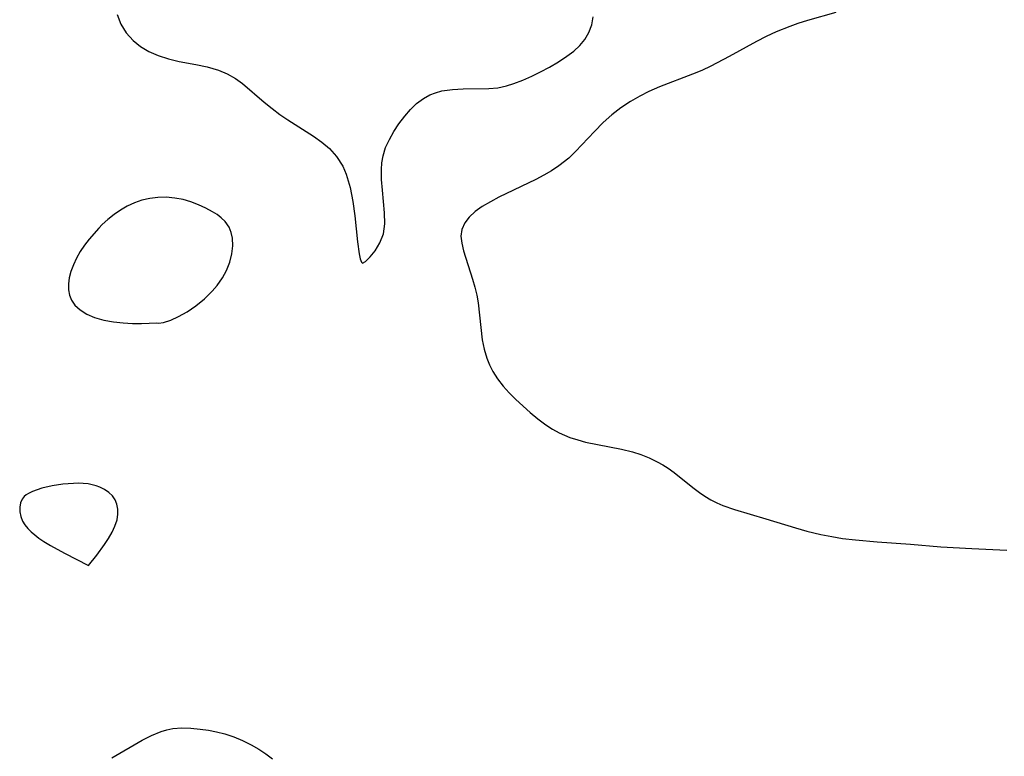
# Model space of a CAD drawing. Header units: inches. Extents: x 1073367 to 1082519, y 1569854 to 1574957.
# Tile 72 of 256: x 1074738 to 1074882, y 1573056 to 1573163. Entities that reach past the tile are written whole.
import ezdxf

# ---------------------------------------------------------------- set-up
doc = ezdxf.new("R2010")
doc.units = ezdxf.units.IN
doc.header["$MEASUREMENT"] = 0
doc.layers.add('CGG_CurvaNivelLidar_v1', color=7, linetype='Continuous', lineweight=30, true_color=0x008008)

msp = doc.modelspace()

# ---------------------------------------------------------------- linework, layer by layer
at = {"layer": 'CGG_CurvaNivelLidar_v1'}
for points in [[(1074752.69, 1573164.1648, 66.5), (1074753.21, 1573162.7655, 66.5), (1074753.9986, 1573161.4884, 66.5), (1074755.0168, 1573160.3565, 66.5), (1074756.1077, 1573159.4822, 66.5), (1074757.3309, 1573158.7488, 66.5), (1074758.6585, 1573158.1598, 66.5), (1074760.1767, 1573157.6854, 66.5), (1074761.7537, 1573157.3241, 66.5), (1074764.1571, 1573156.8626, 66.5), (1074765.8417, 1573156.5003, 66.5), (1074767.4677, 1573156.0266, 66.5), (1074768.7524, 1573155.4958, 66.5), (1074769.9501, 1573154.8291, 66.5), (1074770.9781, 1573154.0902, 66.5), (1074774.1698, 1573151.3651, 66.5), (1074775.3266, 1573150.4218, 66.5), (1074776.4483, 1573149.583, 66.5), (1074777.6058, 1573148.7822, 66.5), (1074781.3684, 1573146.3819, 66.5), (1074782.5766, 1573145.5256, 66.5), (1074783.6985, 1573144.5998, 66.5), (1074784.7307, 1573143.4457, 66.5), (1074785.6137, 1573142.0165, 66.5), (1074786.1213, 1573140.8312, 66.5), (1074786.6927, 1573138.8905, 66.5), (1074787.0911, 1573136.8369, 66.5), (1074787.3698, 1573134.7769, 66.5), (1074787.767, 1573130.9812, 66.5), (1074788.0081, 1573129.2201, 66.5), (1074788.1758, 1573128.4598, 66.5), (1074788.3425, 1573127.9927, 66.5), (1074788.5, 1573127.861, 66.5), (1074788.9355, 1573128.1036, 66.5), (1074789.6194, 1573128.7655, 66.5), (1074790.3469, 1573129.6604, 66.5), (1074791.0406, 1573130.7886, 66.5), (1074791.5523, 1573132.1142, 66.5), (1074791.7619, 1573133.5913, 66.5), (1074791.7218, 1573135.1982, 66.5), (1074791.4059, 1573138.4869, 66.5), (1074791.3051, 1573140.0473, 66.5), (1074791.283, 1573141.5042, 66.5), (1074791.3416, 1573142.5111, 66.5), (1074791.5037, 1573143.4988, 66.5), (1074791.8857, 1573144.73, 66.5), (1074792.4282, 1573145.926, 66.5), (1074793.0882, 1573147.0865, 66.5), (1074793.8314, 1573148.2088, 66.5), (1074794.6798, 1573149.3376, 66.5), (1074795.5137, 1573150.2919, 66.5), (1074796.4155, 1573151.1526, 66.5), (1074797.3942, 1573151.8907, 66.5), (1074798.3384, 1573152.4187, 66.5), (1074799.1617, 1573152.7475, 66.5), (1074800.099, 1573152.999, 66.5), (1074801.6292, 1573153.2214, 66.5), (1074803.2078, 1573153.3042, 66.5), (1074806.9569, 1573153.3417, 66.5), (1074808.2788, 1573153.4791, 66.5), (1074809.5133, 1573153.7505, 66.5), (1074810.5841, 1573154.0921, 66.5), (1074811.8918, 1573154.5882, 66.5), (1074813.2059, 1573155.1534, 66.5), (1074814.5116, 1573155.7782, 66.5), (1074815.7927, 1573156.4569, 66.5), (1074817.1061, 1573157.233, 66.5), (1074818.3493, 1573158.0605, 66.5), (1074819.3423, 1573158.8161, 66.5), (1074820.232, 1573159.6305, 66.5), (1074820.982, 1573160.5297, 66.5), (1074821.5623, 1573161.54, 66.5), (1074821.9653, 1573162.641, 66.5), (1074822.1903, 1573163.8114, 66.5)], [(1074857.6347, 1573164.4579, 66.5), (1074853.4511, 1573163.2712, 66.5), (1074852.0536, 1573162.8348, 66.5), (1074850.8856, 1573162.4289, 66.5), (1074848.9172, 1573161.6471, 66.5), (1074847.4517, 1573160.9659, 66.5), (1074846.0109, 1573160.224, 66.5), (1074842.0278, 1573158.0089, 66.5), (1074839.3765, 1573156.6078, 66.5), (1074838.0248, 1573155.98, 66.5), (1074836.6992, 1573155.4353, 66.5), (1074831.8736, 1573153.5807, 66.5), (1074830.3002, 1573152.9025, 66.5), (1074828.9818, 1573152.2524, 66.5), (1074827.6254, 1573151.4666, 66.5), (1074826.224, 1573150.5219, 66.5), (1074824.8912, 1573149.488, 66.5), (1074823.6355, 1573148.3697, 66.5), (1074822.3684, 1573147.0814, 66.5), (1074819.5993, 1573144.1353, 66.5), (1074818.6224, 1573143.2009, 66.5), (1074817.1853, 1573142.0418, 66.5), (1074816.1121, 1573141.3274, 66.5), (1074814.9909, 1573140.6761, 66.5), (1074813.8361, 1573140.0727, 66.5), (1074808.4354, 1573137.4878, 66.5), (1074807.171, 1573136.8223, 66.5), (1074805.9977, 1573136.1213, 66.5), (1074804.9669, 1573135.3796, 66.5), (1074804.0946, 1573134.5803, 66.5), (1074803.4239, 1573133.7181, 66.5), (1074803.0083, 1573132.7843, 66.5), (1074802.8862, 1573131.8095, 66.5), (1074802.9863, 1573130.7674, 66.5), (1074803.2425, 1573129.6655, 66.5), (1074804.5898, 1573125.4859, 66.5), (1074804.9191, 1573124.3425, 66.5), (1074805.1967, 1573123.1735, 66.5), (1074805.3948, 1573122.0525, 66.5), (1074805.6065, 1573120.2604, 66.5), (1074805.7746, 1573118.4576, 66.5), (1074805.9957, 1573116.6658, 66.5), (1074806.2656, 1573115.2954, 66.5), (1074806.6556, 1573113.962, 66.5), (1074807.055, 1573112.969, 66.5), (1074807.5418, 1573112.0146, 66.5), (1074808.2362, 1573110.9263, 66.5), (1074809.0327, 1573109.8966, 66.5), (1074809.9337, 1573108.8951, 66.5), (1074810.8963, 1573107.9349, 66.5), (1074812.995, 1573106.0272, 66.5), (1074814.1234, 1573105.0926, 66.5), (1074815.295, 1573104.2239, 66.5), (1074816.247, 1573103.6099, 66.5), (1074817.2363, 1573103.0639, 66.5), (1074818.7975, 1573102.3877, 66.5), (1074819.9221, 1573102.0184, 66.5), (1074821.0707, 1573101.7171, 66.5), (1074826.3237, 1573100.6937, 66.5), (1074827.9147, 1573100.2824, 66.5), (1074829.1588, 1573099.8694, 66.5), (1074830.3633, 1573099.3877, 66.5), (1074831.5221, 1573098.8445, 66.5), (1074832.3561, 1573098.3978, 66.5), (1074833.153, 1573097.908, 66.5), (1074834.0205, 1573097.2838, 66.5), (1074836.7233, 1573095.0817, 66.5), (1074837.6949, 1573094.3463, 66.5), (1074838.4977, 1573093.8011, 66.5), (1074839.3854, 1573093.2694, 66.5), (1074840.2328, 1573092.8351, 66.5), (1074841.1111, 1573092.4483, 66.5), (1074842.8069, 1573091.8334, 66.5), (1074847.3755, 1573090.4801, 66.5), (1074851.7065, 1573089.1551, 66.5), (1074853.3834, 1573088.6893, 66.5), (1074855.4276, 1573088.2053, 66.5), (1074857.0105, 1573087.8936, 66.5), (1074858.6064, 1573087.6396, 66.5), (1074860.4627, 1573087.4209, 66.5), (1074863.6682, 1573087.1512, 66.5), (1074868.5347, 1573086.7991, 66.5), (1074872.9363, 1573086.411, 66.5), (1074877.4497, 1573086.1409, 66.5), (1074882.5769, 1573085.9148, 66.5)], [(1074751.9092, 1573055.5776, 66), (1074756.3375, 1573058.1412, 66), (1074757.7102, 1573058.856, 66), (1074759.107, 1573059.435, 66), (1074759.9506, 1573059.6837, 66), (1074760.8094, 1573059.8531, 66), (1074762.1205, 1573059.9561, 66), (1074763.4541, 1573059.9171, 66), (1074764.8053, 1573059.7822, 66), (1074766.0093, 1573059.6095, 66), (1074767.2129, 1573059.3806, 66), (1074768.4049, 1573059.0795, 66), (1074769.7232, 1573058.6382, 66), (1074771.0057, 1573058.1039, 66), (1074772.2444, 1573057.4947, 66), (1074773.3575, 1573056.8662, 66), (1074774.408, 1573056.1864, 66), (1074775.3785, 1573055.4548, 66)]]:
    msp.add_polyline3d(points, dxfattribs=at)
for points in [[(1074758.5, 1573119.1232, 66.5), (1074758.7463, 1573119.0674, 66.5), (1074759.4664, 1573119.1958, 66.5), (1074760.5271, 1573119.5357, 66.5), (1074761.669, 1573120.05, 66.5), (1074762.9113, 1573120.7551, 66.5), (1074764.187, 1573121.6275, 66.5), (1074765.4312, 1573122.6379, 66.5), (1074766.5783, 1573123.7546, 66.5), (1074767.2889, 1573124.5813, 66.5), (1074768.0717, 1573125.6881, 66.5), (1074768.6707, 1573126.7787, 66.5), (1074769.1375, 1573128.0077, 66.5), (1074769.4407, 1573129.206, 66.5), (1074769.5905, 1573130.3815, 66.5), (1074769.5472, 1573131.5138, 66.5), (1074769.3553, 1573132.3371, 66.5), (1074769.0203, 1573133.1046, 66.5), (1074768.4501, 1573133.9071, 66.5), (1074767.8711, 1573134.4701, 66.5), (1074767.2771, 1573134.9279, 66.5), (1074766.6283, 1573135.3494, 66.5), (1074765.6317, 1573135.8961, 66.5), (1074764.5705, 1573136.3796, 66.5), (1074763.4614, 1573136.7924, 66.5), (1074762.3159, 1573137.1212, 66.5), (1074761.0966, 1573137.3562, 66.5), (1074759.8623, 1573137.4736, 66.5), (1074758.6267, 1573137.4589, 66.5), (1074757.4598, 1573137.3072, 66.5), (1074756.3134, 1573137.0298, 66.5), (1074755.1986, 1573136.634, 66.5), (1074754.174, 1573136.15, 66.5), (1074753.1891, 1573135.5788, 66.5), (1074752.2457, 1573134.9356, 66.5), (1074751.3484, 1573134.2307, 66.5), (1074750.5052, 1573133.4697, 66.5), (1074750.0144, 1573132.974, 66.5), (1074748.5841, 1573131.3666, 66.5), (1074747.9122, 1573130.4755, 66.5), (1074747.3017, 1573129.5455, 66.5), (1074746.758, 1573128.5872, 66.5), (1074746.2921, 1573127.6096, 66.5), (1074745.9215, 1573126.6208, 66.5), (1074745.686, 1573125.7153, 66.5), (1074745.5664, 1573124.8186, 66.5), (1074745.5851, 1573123.9438, 66.5), (1074745.7464, 1573123.1599, 66.5), (1074746.0394, 1573122.4168, 66.5), (1074746.5234, 1573121.7112, 66.5), (1074747.2818, 1573121.0158, 66.5), (1074748.2492, 1573120.4096, 66.5), (1074749.3824, 1573119.9159, 66.5), (1074750.7267, 1573119.5275, 66.5), (1074752.1418, 1573119.2686, 66.5), (1074753.5604, 1573119.1167, 66.5), (1074754.9168, 1573119.0498, 66.5), (1074756.2287, 1573119.0441, 66.5)], [(1074748.5, 1573083.6996, 66.5), (1074749.7149, 1573085.2035, 66.5), (1074750.863, 1573086.7664, 66.5), (1074751.4337, 1573087.6423, 66.5), (1074751.9485, 1573088.541, 66.5), (1074752.3657, 1573089.432, 66.5), (1074752.6673, 1573090.3571, 66.5), (1074752.7927, 1573091.1765, 66.5), (1074752.7818, 1573091.9204, 66.5), (1074752.6591, 1573092.6263, 66.5), (1074752.4038, 1573093.2734, 66.5), (1074752.0005, 1573093.8412, 66.5), (1074751.4762, 1573094.3355, 66.5), (1074750.8609, 1573094.7588, 66.5), (1074750.1744, 1573095.1065, 66.5), (1074749.6214, 1573095.3124, 66.5), (1074749.0426, 1573095.4724, 66.5), (1074748.4435, 1573095.587, 66.5), (1074747.7418, 1573095.6632, 66.5), (1074747.026, 1573095.6901, 66.5), (1074746.3015, 1573095.6761, 66.5), (1074744.7368, 1573095.537, 66.5), (1074743.1878, 1573095.2921, 66.5), (1074741.6988, 1573094.9566, 66.5), (1074740.9976, 1573094.7482, 66.5), (1074740.342, 1573094.5034, 66.5), (1074739.75, 1573094.2108, 66.5), (1074739.4232, 1573093.9974, 66.5), (1074739.1375, 1573093.7534, 66.5), (1074738.8334, 1573093.3753, 66.5), (1074738.5768, 1573092.8178, 66.5), (1074738.46, 1573092.1797, 66.5), (1074738.4766, 1573091.5071, 66.5), (1074738.6164, 1573090.8262, 66.5), (1074738.8815, 1573090.1628, 66.5), (1074739.2188, 1573089.6164, 66.5), (1074739.6384, 1573089.0987, 66.5), (1074740.1219, 1573088.6058, 66.5), (1074740.6553, 1573088.1351, 66.5), (1074741.2689, 1573087.6629, 66.5), (1074742.0048, 1573087.1648, 66.5), (1074742.9499, 1573086.588, 66.5), (1074744.9796, 1573085.4733, 66.5)]]:
    msp.add_polyline3d(points, close=True, dxfattribs=at)

doc.saveas('drawing.dxf')
